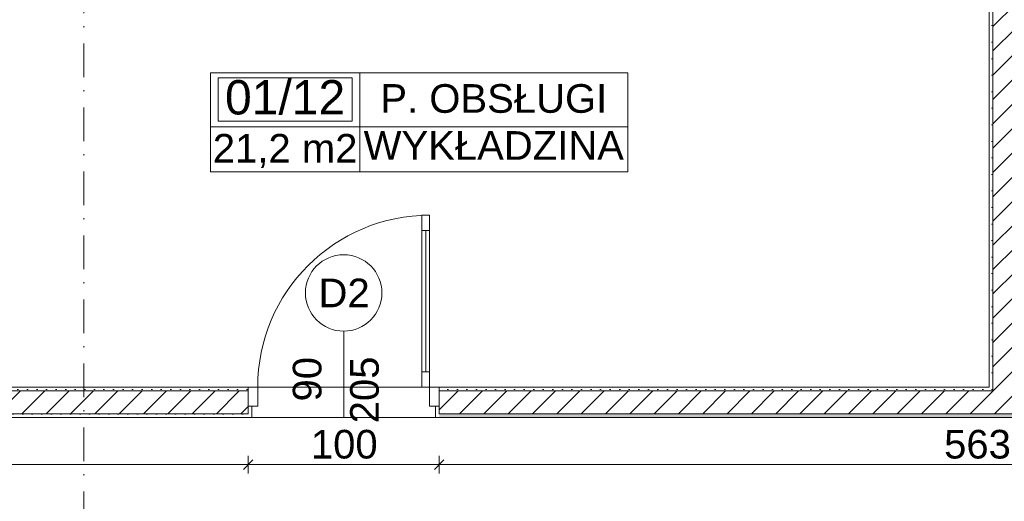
# Model space of a CAD drawing. Header units: millimetres. Extents: x -126905 to -83905, y -179170 to 5194.
# Tile 60 of 70: x -106066 to -100912, y -96585 to -94062. Entities that reach past the tile are written whole.
import ezdxf
from ezdxf.enums import TextEntityAlignment as Align

# ---------------------------------------------------------------- set-up
doc = ezdxf.new("R2010")
doc.units = ezdxf.units.MM
doc.header["$MEASUREMENT"] = 0
doc.linetypes.add('Kropki i Kreski', pattern=[335.138881, 176.388884, -88.194442, 0, -70.555556])
for name, color, linetype, lineweight in [('Nowe_Drzwi Archicad_Nr_pióra__3', 7, 'Continuous', 13), ('Nowe_Konstrukcja - Ściany zew_Nr_pióra__21', 7, 'Continuous', 20), ('Nowe_Konstrukcja - Ściany zew_Nr_pióra__3', 7, 'Continuous', 13), ('Nowe_Osie_Nr_pióra__4', 8, 'Continuous', 13), ('Nowe_Wymiarowanie - Ogólne_Nr_pióra__42', 8, 'Continuous', 25), ('Nowe_Znaczniki drzwi Archicada_Nr_pióra__2', 8, 'Continuous', 15), ('Nowe_Znaczniki drzwi Archicada_Nr_pióra__7', 7, 'Continuous', 35)]:
    doc.layers.add(name, color=color, linetype=linetype, lineweight=lineweight)
for name, color, linetype in [('Nowe_Elementy Modelu - Strefy', 7, 'Continuous'), ('Nowe_Konstrukcja - Ściany zew', 7, 'Continuous'), ('Nowe_Osie', 7, 'Continuous'), ('Nowe_Wymiarowanie - Ogólne', 7, 'Continuous'), ('Nowe_Znaczniki drzwi Archicada', 7, 'Continuous')]:
    doc.layers.add(name, color=color, linetype=linetype)
for name, color, linetype, lineweight, true_color in [('Nowe_Elementy Modelu - Strefy_Nr_pióra__121', 7, 'Continuous', 0, 0xd5e3e3), ('Nowe_Konstrukcja - Ściany zew_Nr_pióra__23', 7, 'Continuous', 13, 0x858585), ('Nowe_Metryczki pomieszczeń Archicada_Nr_pióra__81', 7, 'Continuous', 13, 0x6a6a6a), ('Nowe_Wymiarowanie - Ogólne_Nr_pióra__81', 7, 'Continuous', 13, 0x6a6a6a), ('Nowe_Znaczniki drzwi Archicada_Nr_pióra__81', 7, 'Continuous', 13, 0x6a6a6a)]:
    doc.layers.add(name, color=color, linetype=linetype, lineweight=lineweight, true_color=true_color)
doc.styles.add('STYL_AUTOMATYCZNY_1', font='arial.ttf')
doc.styles.add('STYL_AUTOMATYCZNY_2', font='arial.ttf')
doc.dimstyles.new('STYL_AUTOMATYCZNY__1', dxfattribs={"dimtxt": 150, "dimasz": 47.5, "dimexe": 0.18, "dimexo": 0.0625, "dimgap": 0, "dimtad": 1, "dimtih": 1, "dimtoh": 1, "dimdec": 0, "dimlfac": 0.1, "dimzin": 0, "dimdsep": 46, "dimtxsty": 'STYL_AUTOMATYCZNY_1', "dimblk": 'ARROWHEAD_6', "dimblk1": 'ARROWHEAD_6', "dimblk2": 'ARROWHEAD_6', "dimcen": 0.09, "dimse1": 1, "dimse2": 1, "dimclrd": 256, "dimclre": 256, "dimclrt": 8, "dimazin": 0, "dimtfac": 1, "dimtdec": 4, "dimtmove": 0, "dimatfit": 3, "dimfxl": 0, "dimtolj": 1, "dimtzin": 0, "dimarcsym": 0})
doc.dimstyles.new('STYL_AUTOMATYCZNY__2', dxfattribs={"dimtxt": 150, "dimasz": 47.5, "dimexe": 0.18, "dimexo": 0.0625, "dimgap": 0, "dimtad": 1, "dimdec": 0, "dimlfac": 0.1, "dimzin": 0, "dimdsep": 46, "dimtxsty": 'STYL_AUTOMATYCZNY_1', "dimblk": 'ARROWHEAD_6', "dimblk1": 'ARROWHEAD_6', "dimblk2": 'ARROWHEAD_6', "dimcen": 0.09, "dimse1": 1, "dimse2": 1, "dimclrd": 256, "dimclre": 256, "dimclrt": 8, "dimazin": 0, "dimtfac": 1, "dimtdec": 4, "dimtmove": 0, "dimatfit": 3, "dimfxl": 0, "dimtolj": 1, "dimtzin": 0, "dimarcsym": 0})
pattern_1 = [(0, (0, 0), (0, 86.60254), [0, -50]), (0, (25, 43.3), (0, 86.60254), [0, -50])]
pattern_2 = [(45, (0, 0), (-63.63961, 63.63961), [])]

# ---------------------------------------------------------------- blocks, each defined once
blk = doc.blocks.new('P. OBSŁUGI_01_12_10_1', base_point=(-104286.2, -94623.9))
at = {"layer": 'Nowe_Metryczki pomieszczeń Archicada_Nr_pióra__81', "color": 251, "linetype": 'Continuous', "lineweight": 13, "true_color": 0x6a6a6a}
for p, q in [((-105066.7, -94341.1), (-102882, -94341.1)), ((-105066.7, -94859.6), (-105066.7, -94341.1)), ((-105027.7, -94367), (-104325.3, -94367)), ((-105027.7, -94593.3), (-105027.7, -94367)), ((-104325.3, -94367), (-104325.3, -94593.3)), ((-104286.2, -94341.1), (-104286.2, -94859.6)), ((-102882, -94341.1), (-102882, -94859.6)), ((-105066.7, -94623.9), (-102882, -94623.9)), ((-104325.3, -94593.3), (-105027.7, -94593.3)), ((-102882, -94859.6), (-105066.7, -94859.6))]:
    blk.add_line(p, q, dxfattribs=at)
at = {"layer": 'Nowe_Metryczki pomieszczeń Archicada_Nr_pióra__81', "color": 251, "lineweight": 13, "true_color": 0x6a6a6a}
for tag, height, style, p in [('ROOM_NUMBER', 180, 'STYL_AUTOMATYCZNY_2', (-104676.5, -94469)), ('ROOM_NAME', 150, 'STYL_AUTOMATYCZNY_1', (-103584.1, -94475.2)), ('ROOM_CALC_AREA', 150, 'STYL_AUTOMATYCZNY_1', (-104676.5, -94736)), ('floor_f', 150, 'STYL_AUTOMATYCZNY_1', (-103584.1, -94721.4))]:
    blk.add_attdef(tag, text='', height=height, dxfattribs=dict(at, style=style)).set_placement(p, align=Align.MIDDLE_CENTER)
blk = doc.blocks.new('Drzwi 27')
at = {"layer": 'Nowe_Drzwi Archicad_Nr_pióra__3', "color": 7, "linetype": 'Continuous', "lineweight": 13}
for p, q in [((410, 820), (410, 900)), ((410, 900), (450, 900)), ((450, 900), (450, 820)), ((450, 820), (410, 820)), ((430, 820), (430, 80)), ((410, 0), (410, 80)), ((410, 80), (450, 80)), ((450, 80), (450, 0)), ((-450, 0), (-500, 0)), ((-500, 0), (-500, -100)), ((-500, 0), (-500, -20)), ((-500, 0), (-500, -20)), ((-450, -100), (-450, 0)), ((450, 0), (410, 0)), ((500, 0), (450, 0)), ((450, 0), (450, -100)), ((500, -100), (500, 0)), ((500, 0), (500, -20)), ((500, 0), (500, -20)), ((-500, -20), (-500, -100)), ((-500, -20), (-500, -100)), ((500, -20), (500, -100)), ((500, -20), (500, -100)), ((-500, -100), (-450, -100)), ((-480, -100), (-480, -160)), ((450, -100), (500, -100)), ((480, -100), (480, -160)), ((-500, -160), (-480, -160)), ((500, -160), (480, -160))]:
    blk.add_line(p, q, dxfattribs=at)
at = {"layer": 'Nowe_Drzwi Archicad_Nr_pióra__3', "color": 7, "linetype": 'Continuous', "lineweight": 13, "flags": 128}
for points in [[(430, 820), (430, 80), (410, 80), (410, 820)], [(450, 820), (450, 80), (430, 80), (430, 820)]]:
    blk.add_lwpolyline(points, close=True, dxfattribs=at)
at = {"layer": 'Nowe_Drzwi Archicad_Nr_pióra__3', "color": 7, "linetype": 'Continuous', "lineweight": 13}
blk.add_arc((450, 0), 900, 90, 180, dxfattribs=at)
blk = doc.blocks.new('Znacznik D 27_7')
at = {"layer": 'Nowe_Znaczniki drzwi Archicada_Nr_pióra__2', "color": 8, "linetype": 'Continuous', "lineweight": 15, "flags": 128}
blk.add_lwpolyline([(-200, -652.8, 1), (200, -652.8, 1)], format="xyb", close=True, dxfattribs=at)
at = {"layer": 'Nowe_Znaczniki drzwi Archicada_Nr_pióra__81', "color": 251, "linetype": 'Continuous', "lineweight": 13, "true_color": 0x6a6a6a}
blk.add_line((0, -452.8), (0, 0), dxfattribs=at)
at = {"layer": 'Nowe_Znaczniki drzwi Archicada_Nr_pióra__7', "color": 7, "lineweight": 35, "char_height": 150, "attachment_point": 7, "style": 'STYL_AUTOMATYCZNY_1'}
for s, insert, rotation in [('\\A1;{\\pql;\\pt0;\\fArial|b0|i0|c238|p0;\\W1.000000;205\\fArial|b0|i0|c238|p0;\\W1.000000;\\A1{\\H.66x;\\S^  ;}\\fArial|b0|i0|c238|p0;\\W1.000000;\\fArial|b0|i0|c238|p0;\\W1.000000;}', (-227.5, 30), 270), ('\\A1;{\\pql;\\pt0;\\fArial|b0|i0|c238|p0;\\W1.000000;90\\fArial|b0|i0|c238|p0;\\W1.000000;\\A1{\\H.66x;\\S^  ;}\\fArial|b0|i0|c238|p0;\\W1.000000;\\fArial|b0|i0|c238|p0;\\W1.000000;}', (72.5, -84.4), 270), ('\\A1;{\\pql;\\pt0;\\fArial|b0|i0|c238|p0;\\W1.000000;D2\\fArial|b0|i0|c238|p0;\\W1.000000;\\fArial|b0|i0|c238|p0;\\W1.000000;\\fArial|b0|i0|c238|p0;\\W1.000000;}', (131.5, -577.8), 180)]:
    blk.add_mtext(s, dxfattribs=dict(at, insert=insert, rotation=rotation))
blk = doc.blocks.new('Ściana_10_1', base_point=(-95829.5, -96066.6))
at = {"layer": 'Nowe_Konstrukcja - Ściany zew_Nr_pióra__23', "linetype": 'Continuous', "lineweight": 13, "true_color": 0x858585}
h = blk.add_hatch(dxfattribs=at)
h.set_pattern_fill('Bloczki_ceramiczne_0001', color=252, style=0, pattern_type=2)
h.set_pattern_definition(pattern_2)
h.paths.add_polyline_path([(-106330.1, -96126.6), (-104870, -96126.6), (-104870, -96086.6), (-104870, -96006.6), (-106330.1, -96006.6)])
h = blk.add_hatch(dxfattribs=at)
h.set_pattern_fill('Tynk_0001', color=252, style=0, pattern_type=2)
h.set_pattern_definition(pattern_1)
h.paths.add_polyline_path([(-104870, -95986.6), (-106310.1, -95986.6), (-106310.1, -96006.6), (-104870, -96006.6)])
h = blk.add_hatch(dxfattribs=at)
h.set_pattern_fill('Tynk_0001', color=252, style=0, pattern_type=2)
h.set_pattern_definition(pattern_1)
h.paths.add_polyline_path([(-103870, -96006.6), (-100991.9, -96006.6), (-100991.9, -95986.6), (-103870, -95986.6)])
h = blk.add_hatch(dxfattribs=at)
h.set_pattern_fill('Bloczki_ceramiczne_0001', color=252, style=0, pattern_type=2)
h.set_pattern_definition(pattern_2)
h.paths.add_polyline_path([(-103870, -96006.6), (-103870, -96086.6), (-103870, -96126.6), (-100971.9, -96126.6), (-100971.9, -96006.6)])
h = blk.add_hatch(dxfattribs=at)
h.set_pattern_fill('Tynk_0001', color=252, style=0, pattern_type=2)
h.set_pattern_definition(pattern_1)
h.paths.add_polyline_path([(-100991.9, -96006.6), (-100971.9, -96006.6), (-100971.9, -95986.6), (-100991.9, -95986.6)])
h = blk.add_hatch(dxfattribs=at)
h.set_pattern_fill('Bloczki_ceramiczne_0001', color=252, style=0, pattern_type=2)
h.set_pattern_definition(pattern_2)
h.paths.add_polyline_path([(-100971.9, -96126.6), (-100851.9, -96126.6), (-100851.9, -96006.6), (-100971.9, -96006.6)])
h = blk.add_hatch(dxfattribs=at)
h.set_pattern_fill('Tynk_0001', color=252, style=0, pattern_type=2)
h.set_pattern_definition(pattern_1)
h.paths.add_polyline_path([(-104870, -96146.6), (-104850, -96146.6), (-104850, -96086.6), (-104870, -96086.6), (-104870, -96126.6)])
h = blk.add_hatch(dxfattribs=at)
h.set_pattern_fill('Tynk_0001', color=252, style=0, pattern_type=2)
h.set_pattern_definition(pattern_1)
h.paths.add_polyline_path([(-103890, -96146.6), (-103870, -96146.6), (-103870, -96126.6), (-103870, -96086.6), (-103890, -96086.6)])
h = blk.add_hatch(dxfattribs=at)
h.set_pattern_fill('Tynk_0001', color=252, style=0, pattern_type=2)
h.set_pattern_definition(pattern_1)
h.paths.add_polyline_path([(-104870, -96126.6), (-109319.5, -96126.6), (-109319.5, -96146.6), (-104870, -96146.6)])
h = blk.add_hatch(dxfattribs=at)
h.set_pattern_fill('Tynk_0001', color=252, style=0, pattern_type=2)
h.set_pattern_definition(pattern_1)
h.paths.add_polyline_path([(-103870, -96126.6), (-103870, -96146.6), (-98241, -96146.6), (-98241, -96126.6)])
at = {"layer": 'Nowe_Konstrukcja - Ściany zew_Nr_pióra__21', "color": 7, "linetype": 'Continuous', "lineweight": 20}
for p, q in [((-104870, -95986.6), (-104870, -96006.6)), ((-104870, -96006.6), (-104870, -96086.6)), ((-103870, -95986.6), (-103870, -96006.6)), ((-103870, -96006.6), (-103870, -96086.6)), ((-104870, -96086.6), (-104850, -96086.6)), ((-104850, -96086.6), (-104850, -96146.6)), ((-103890, -96086.6), (-103890, -96146.6)), ((-103870, -96086.6), (-103890, -96086.6)), ((-104870, -96146.6), (-104850, -96146.6)), ((-103870, -96146.6), (-103890, -96146.6))]:
    blk.add_line(p, q, dxfattribs=at)
at = {"layer": 'Nowe_Konstrukcja - Ściany zew_Nr_pióra__21', "color": 7, "linetype": 'Continuous', "lineweight": 20, "flags": 128}
for points in [[(-104870, -95986.6), (-106310.1, -95986.6)], [(-100991.9, -95986.6), (-103870, -95986.6)], [(-109319.5, -96146.6), (-104870, -96146.6)], [(-103870, -96146.6), (-98241, -96146.6)]]:
    blk.add_lwpolyline(points, dxfattribs=at)
at = {"layer": 'Nowe_Konstrukcja - Ściany zew_Nr_pióra__3', "color": 7, "linetype": 'Continuous', "lineweight": 13}
for p, q in [((-104870, -96006.6), (-106330.1, -96006.6)), ((-100971.9, -96006.6), (-103870, -96006.6)), ((-100971.9, -95986.6), (-100971.9, -96006.6)), ((-104870, -96126.6), (-104870, -96086.6)), ((-103870, -96126.6), (-103870, -96086.6)), ((-106330.1, -96126.6), (-104870, -96126.6)), ((-103870, -96126.6), (-100971.9, -96126.6)), ((-100971.9, -96126.6), (-100851.9, -96126.6))]:
    blk.add_line(p, q, dxfattribs=at)
at = {"layer": 'Nowe_Drzwi Archicad_Nr_pióra__3', "color": 7, "linetype": 'Continuous', "lineweight": 13, "zscale": 1000}
blk.add_blockref('Drzwi 27', (-104370, -95986.6), dxfattribs=at)
at = {"layer": 'Nowe_Znaczniki drzwi Archicada', "color": 251, "lineweight": 13, "true_color": 0x6a6a6a, "rotation": 180}
blk.add_blockref('Znacznik D 27_7', (-104370, -96146.6), dxfattribs=at)
blk = doc.blocks.new('Ściana_23_1', base_point=(-100991.9, -96066.6))
at = {"layer": 'Nowe_Konstrukcja - Ściany zew_Nr_pióra__23', "linetype": 'Continuous', "lineweight": 13, "true_color": 0x858585}
h = blk.add_hatch(dxfattribs=at)
h.set_pattern_fill('Bloczki_ceramiczne_0001', color=252, style=0, pattern_type=2)
h.set_pattern_definition(pattern_2)
h.paths.add_polyline_path([(-100971.9, -92006.6), (-100851.9, -92006.6), (-100851.9, -91986.6), (-100971.9, -91986.6)])
h = blk.add_hatch(dxfattribs=at)
h.set_pattern_fill('Tynk_0001', color=252, style=0, pattern_type=2)
h.set_pattern_definition(pattern_1)
h.paths.add_polyline_path([(-100991.9, -92006.6), (-100991.9, -95986.6), (-100971.9, -95986.6), (-100971.9, -92006.6)])
h = blk.add_hatch(dxfattribs=at)
h.set_pattern_fill('Bloczki_ceramiczne_0001', color=252, style=0, pattern_type=2)
h.set_pattern_definition(pattern_2)
h.paths.add_polyline_path([(-100971.9, -92006.6), (-100971.9, -95986.6), (-100851.9, -95986.6), (-100851.9, -92006.6)])
h = blk.add_hatch(dxfattribs=at)
h.set_pattern_fill('Tynk_0001', color=252, style=0, pattern_type=2)
h.set_pattern_definition(pattern_1)
h.paths.add_polyline_path([(-100831.9, -95986.6), (-100831.9, -92006.6), (-100851.9, -92006.6), (-100851.9, -95986.6)])
h = blk.add_hatch(dxfattribs=at)
h.set_pattern_fill('Bloczki_ceramiczne_0001', color=252, style=0, pattern_type=2)
h.set_pattern_definition(pattern_2)
h.paths.add_polyline_path([(-100971.9, -96006.6), (-100851.9, -96006.6), (-100851.9, -95986.6), (-100971.9, -95986.6)])
at = {"layer": 'Nowe_Konstrukcja - Ściany zew_Nr_pióra__21', "color": 7, "linetype": 'Continuous', "lineweight": 20, "flags": 128}
for points in [[(-100991.9, -92006.6), (-100991.9, -95986.6)], [(-100831.9, -95986.6), (-100831.9, -92006.6)]]:
    blk.add_lwpolyline(points, dxfattribs=at)
at = {"layer": 'Nowe_Konstrukcja - Ściany zew_Nr_pióra__3', "color": 7, "linetype": 'Continuous', "lineweight": 13}
for p, q in [((-100971.9, -91986.6), (-100971.9, -92006.6)), ((-100851.9, -92006.6), (-100851.9, -91986.6)), ((-100971.9, -92006.6), (-100971.9, -95986.6)), ((-100851.9, -95986.6), (-100851.9, -92006.6)), ((-100971.9, -95986.6), (-100971.9, -96006.6)), ((-100851.9, -96006.6), (-100851.9, -95986.6))]:
    blk.add_line(p, q, dxfattribs=at)
blk = doc.blocks.new('Standardowy znacznik osi_2')
at = {"layer": 'Nowe_Osie_Nr_pióra__4', "color": 8, "linetype": 'Kropki i Kreski', "lineweight": 13}
blk.add_line((1000, 0), (16473, 0), dxfattribs=at)
at = {"layer": 'Nowe_Osie_Nr_pióra__4', "color": 8, "lineweight": 13, "style": 'STYL_AUTOMATYCZNY_1'}
for tag, p in [('AC_MarkerText_1_0', (-67.9, -57.1)), ('AC_MarkerText_1_1', (17905.2, -57.1))]:
    blk.add_attdef(tag, text='', height=250, rotation=270, dxfattribs=at).set_placement(p, align=Align.TOP_CENTER)
blk = doc.blocks.new('*D230')
at = {"layer": 'Nowe_Wymiarowanie - Ogólne_Nr_pióra__81', "color": 251, "linetype": 'Continuous', "lineweight": 13, "true_color": 0x6a6a6a}
for p, q in [((-118409.5, -96778.5), (-118409.5, -96684.8)), ((-95969.5, -96778.5), (-95969.5, -96684.8)), ((-118447, -96731.6), (-118409.5, -96731.6)), ((-118384.5, -96706.6), (-118434.5, -96756.6)), ((-118409.5, -96731.6), (-95969.5, -96731.6)), ((-95994.5, -96756.6), (-95944.5, -96706.6)), ((-95969.5, -96731.6), (-95932, -96731.6))]:
    blk.add_line(p, q, dxfattribs=at)
at = {"layer": 'Nowe_Wymiarowanie - Ogólne_Nr_pióra__42', "color": 8, "lineweight": 25, "insert": (-107446.9, -96701.6), "char_height": 150, "attachment_point": 7, "style": 'STYL_AUTOMATYCZNY_1'}
blk.add_mtext('\\A1;{\\pql;\\fArial|b0|i0|c238|p0;\\W1.000000;2\xa0244}', dxfattribs=at)
blk = doc.blocks.new('ARROWHEAD_6')
at = {"color": 0, "linetype": 'Continuous', "lineweight": 0}
for p, q in [((0, 0), (-1, 0)), ((-0.5, -0.5), (0.5, 0.5))]:
    blk.add_line(p, q, dxfattribs=at)
blk = doc.blocks.new('*D270')
at = {"layer": 'Nowe_Wymiarowanie - Ogólne_Nr_pióra__81', "color": 251, "linetype": 'Continuous', "lineweight": 13, "true_color": 0x6a6a6a}
for p, q in [((-96275.3, -91986.6), (-96181.5, -91986.6)), ((-96203.4, -92011.6), (-96253.4, -91961.6)), ((-96228.4, -91949.1), (-96228.4, -91986.6)), ((-96228.4, -91986.6), (-96228.4, -97746.6)), ((-96203.4, -97771.6), (-96253.4, -97721.6))]:
    blk.add_line(p, q, dxfattribs=at)
at = {"layer": 'Nowe_Wymiarowanie - Ogólne_Nr_pióra__42', "color": 8, "lineweight": 25, "insert": (-96258.4, -95038.2), "char_height": 150, "attachment_point": 7, "rotation": 90, "style": 'STYL_AUTOMATYCZNY_1'}
blk.add_mtext('\\A1;{\\pql;\\fArial|b0|i0|c238|p0;\\W1.000000;576}', dxfattribs=at)
blk = doc.blocks.new('*D291')
at = {"layer": 'Nowe_Wymiarowanie - Ogólne_Nr_pióra__81', "color": 251, "linetype": 'Continuous', "lineweight": 13, "true_color": 0x6a6a6a}
for p, q in [((-103895, -96418.2), (-103845, -96368.2)), ((-103870, -96346.4), (-103870, -96440.1)), ((-98266, -96418.2), (-98216, -96368.2)), ((-98241, -96346.4), (-98241, -96440.1)), ((-98241, -96393.2), (-103870, -96393.2)), ((-97241, -96393.2), (-98241, -96393.2))]:
    blk.add_line(p, q, dxfattribs=at)
at = {"layer": 'Nowe_Wymiarowanie - Ogólne_Nr_pióra__42', "color": 8, "lineweight": 25, "insert": (-101227.1, -96363.2), "char_height": 150, "attachment_point": 7, "style": 'STYL_AUTOMATYCZNY_1'}
blk.add_mtext('\\A1;{\\pql;\\fArial|b0|i0|c238|p0;\\W1.000000;563}', dxfattribs=at)
blk = doc.blocks.new('*D292')
at = {"layer": 'Nowe_Wymiarowanie - Ogólne_Nr_pióra__81', "color": 251, "linetype": 'Continuous', "lineweight": 13, "true_color": 0x6a6a6a}
for p, q in [((-104895, -96418.2), (-104845, -96368.2)), ((-104870, -96346.4), (-104870, -96440.1)), ((-103895, -96418.2), (-103845, -96368.2)), ((-103870, -96346.4), (-103870, -96440.1)), ((-103870, -96393.2), (-104870, -96393.2)), ((-98241, -96393.2), (-103870, -96393.2))]:
    blk.add_line(p, q, dxfattribs=at)
at = {"layer": 'Nowe_Wymiarowanie - Ogólne_Nr_pióra__42', "color": 8, "lineweight": 25, "insert": (-104541.6, -96363.2), "char_height": 150, "attachment_point": 7, "style": 'STYL_AUTOMATYCZNY_1'}
blk.add_mtext('\\A1;{\\pql;\\fArial|b0|i0|c238|p0;\\W1.000000;100}', dxfattribs=at)
blk = doc.blocks.new('*D293')
at = {"layer": 'Nowe_Wymiarowanie - Ogólne_Nr_pióra__81', "color": 251, "linetype": 'Continuous', "lineweight": 13, "true_color": 0x6a6a6a}
for p, q in [((-109344.5, -96418.2), (-109294.5, -96368.2)), ((-109319.5, -96346.4), (-109319.5, -96440.1)), ((-104895, -96418.2), (-104845, -96368.2)), ((-104870, -96346.4), (-104870, -96440.1)), ((-104870, -96393.2), (-109319.5, -96393.2)), ((-103870, -96393.2), (-104870, -96393.2))]:
    blk.add_line(p, q, dxfattribs=at)
at = {"layer": 'Nowe_Wymiarowanie - Ogólne_Nr_pióra__42', "color": 8, "lineweight": 25, "insert": (-107266.4, -96363.2), "char_height": 150, "attachment_point": 7, "style": 'STYL_AUTOMATYCZNY_1'}
blk.add_mtext('\\A1;{\\pql;\\fArial|b0|i0|c238|p0;\\W1.000000;445}', dxfattribs=at)
blk = doc.blocks.new('*D294')
at = {"layer": 'Nowe_Wymiarowanie - Ogólne_Nr_pióra__81', "color": 251, "linetype": 'Continuous', "lineweight": 13, "true_color": 0x6a6a6a}
for p, q in [((-110344.5, -96418.2), (-110294.5, -96368.2)), ((-110319.5, -96346.4), (-110319.5, -96440.1)), ((-109344.5, -96418.2), (-109294.5, -96368.2)), ((-109319.5, -96346.4), (-109319.5, -96440.1)), ((-109319.5, -96393.2), (-110319.5, -96393.2)), ((-104870, -96393.2), (-109319.5, -96393.2))]:
    blk.add_line(p, q, dxfattribs=at)
at = {"layer": 'Nowe_Wymiarowanie - Ogólne_Nr_pióra__42', "color": 8, "lineweight": 25, "insert": (-109991.1, -96363.2), "char_height": 150, "attachment_point": 7, "style": 'STYL_AUTOMATYCZNY_1'}
blk.add_mtext('\\A1;{\\pql;\\fArial|b0|i0|c238|p0;\\W1.000000;100}', dxfattribs=at)

msp = doc.modelspace()

# ---------------------------------------------------------------- linework, layer by layer
at = {"layer": 'Nowe_Elementy Modelu - Strefy_Nr_pióra__121', "color": 254, "linetype": 'Continuous', "lineweight": 0, "true_color": 0xd5e3e3, "flags": 128}
for points in [[(-106310.1, -92006.3), (-106310.1, -95986.6), (-100991.9, -95986.6), (-100991.9, -92006.3)], [(-110479.4, -99826.6), (-110479.5, -97726.6), (-105589.5, -97726.6), (-95969.5, -97726.6), (-95969.5, -96146.6), (-111429.5, -96146.6), (-114206.4, -96146.6), (-114206.4, -96206.6), (-115006.4, -96206.6), (-115006.4, -96146.6), (-117749.5, -96146.6), (-117749.5, -97726.6), (-111889.5, -97726.7), (-111889.4, -99826.7)]]:
    msp.add_lwpolyline(points, close=True, dxfattribs=at)

# ---------------------------------------------------------------- block references
at = {"layer": 'Nowe_Elementy Modelu - Strefy', "color": 251, "linetype": 'Continuous', "lineweight": 13, "true_color": 0x6a6a6a}
msp.add_blockref('P. OBSŁUGI_01_12_10_1', (-104286.2, -94623.9), dxfattribs=at).add_auto_attribs({'ROOM_NAME': 'P. OBSŁUGI', 'ROOM_NUMBER': '01/12', 'ROOM_CALC_AREA': '21,2 m2', 'floor_f': 'WYKŁADZINA'})
at = {"layer": 'Nowe_Konstrukcja - Ściany zew', "color": 7, "lineweight": 20}
for name, p in [('Ściana_23_1', (-100991.9, -96066.6)), ('Ściana_10_1', (-95829.5, -96066.6))]:
    msp.add_blockref(name, p, dxfattribs=at)
at = {"layer": 'Nowe_Osie', "color": 8, "linetype": 'Continuous', "lineweight": 15, "zscale": 1000, "rotation": 90}
msp.add_blockref('Standardowy znacznik osi_2', (-105729.5, -106426.6), dxfattribs=at)

# ---------------------------------------------------------------- dimensions: what is measured, and where the dimension line sits
at = {"layer": 'Nowe_Wymiarowanie - Ogólne', "color": 251, "linetype": 'Continuous', "lineweight": 13, "true_color": 0x6a6a6a}
dim = msp.add_linear_dim(base=(-96228.4, -97746.6), p1=(-115107, -91986.6), p2=(-100109.5, -97746.6), angle=270, dimstyle='STYL_AUTOMATYCZNY__2', dxfattribs=at)
dim.commit()
dim.dimension.update_dxf_attribs({"geometry": '*D270', "text_midpoint": (-96333.4, -94867), "dimtype": 160, "text_rotation": 90})
for base, p1, p2, picture, middle in [((-110319.5, -96393.2), (-109319.5, -95986.6), (-110319.5, -95986.6), '*D294', (-109819.9, -96288.2)), ((-109319.5, -96393.2), (-104870, -95986.6), (-109319.5, -95986.6), '*D293', (-107095.1, -96288.2)), ((-104870, -96393.2), (-103870, -95986.6), (-104870, -95986.6), '*D292', (-104370.4, -96288.2)), ((-103870, -96393.2), (-98241, -95986.6), (-103870, -95986.6), '*D291', (-101055.9, -96288.2))]:
    dim = msp.add_linear_dim(base=base, p1=p1, p2=p2, angle=180, dimstyle='STYL_AUTOMATYCZNY__1', dxfattribs=at)
    dim.commit()
    dim.dimension.update_dxf_attribs({"geometry": picture, "text_midpoint": middle, "dimtype": 160})
dim = msp.add_linear_dim(base=(-95969.5, -96731.6), p1=(-118409.5, -97726.6), p2=(-95969.5, -97726.6), dimstyle='STYL_AUTOMATYCZNY__1', dxfattribs=at)
dim.commit()
dim.dimension.update_dxf_attribs({"geometry": '*D230', "text_midpoint": (-107189.6, -96626.6), "dimtype": 160})

doc.saveas('drawing.dxf')
